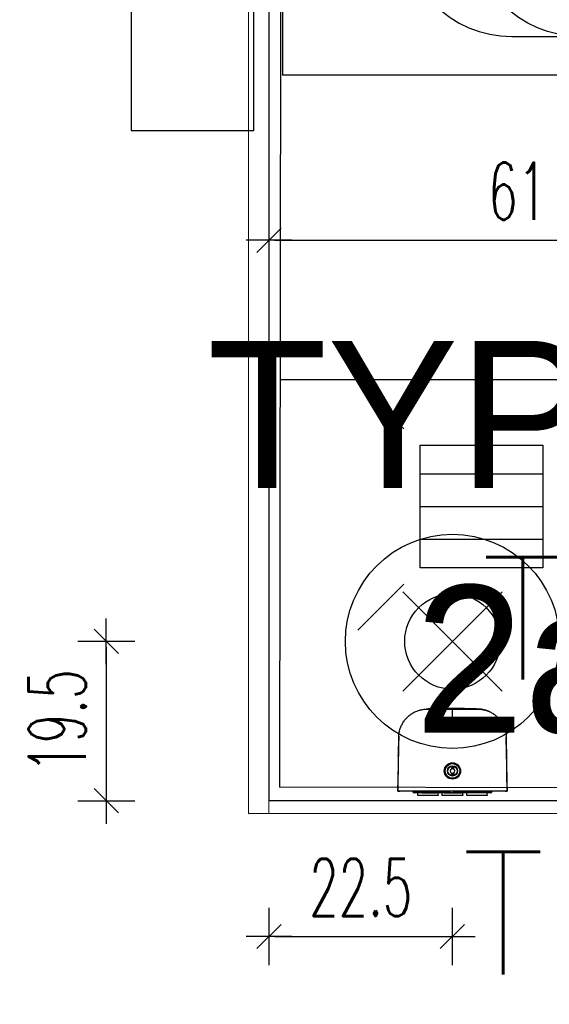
# Model space of a CAD drawing. Header units: centimetres. Extents: x -15121 to 30567, y -60641 to 0.
# Tile 87 of 256: x 4099 to 4164, y -25716 to -25596. Entities that reach past the tile are written whole.
import ezdxf
from ezdxf.enums import TextEntityAlignment as Align

# ---------------------------------------------------------------- set-up
doc = ezdxf.new("R2010")
doc.units = ezdxf.units.CM
doc.header["$LTSCALE"] = 60
for name, color, linetype in [('A-----SZ', 8, 'Continuous'), ('AIKA gniazdka łazienka', 7, 'Continuous'), ('AIKA lampy i wyłaczniki2', 150, 'Continuous'), ('AIKA lampy sanitariaty', 3, 'Continuous'), ('AIKA sanitariaty', 7, 'Continuous'), ('AIKA TYNK', 5, 'Continuous'), ('AIKA widoki wymiarowanie', 7, 'Continuous'), ('AIKA widokowe', 7, 'Continuous'), ('E_Gniazda wtyczkowe - Moc', 6, 'Continuous'), ('E_Gniazda wtyczkowe - Numer obwodu', 1, 'Continuous'), ('E_Gniazda wtyczkowe - Opis', 3, 'Continuous'), ('E_Gniazda wtyczkowe - Symbol', 3, 'Continuous'), ('E_Oświetlenie - Numer obwodu', 1, 'Continuous'), ('E_Oświetlenie - Opis', 4, 'Continuous')]:
    doc.layers.add(name, color=color, linetype=linetype)
doc.layers.add('opisy', color=1, linetype='Continuous', lineweight=15)
doc.styles.add('SIMPLEX', font='simplex', dxfattribs={"width": 0.85})
doc.styles.add('TableTextStyle', font='txt')
doc.styles.add('wymiar', font='txt.shx', dxfattribs={"width": 0.6})
doc.dimstyles.new('Dwudziestka', dxfattribs={"dimtxt": 7, "dimasz": 0.7, "dimexe": 5, "dimexo": 0, "dimgap": 2.5, "dimtad": 1, "dimtoh": 1, "dimdec": 3, "dimrnd": 0.5, "dimdsep": 46, "dimtxsty": 'wymiar', "dimblk": 'znacznik', "dimcen": 0, "dimdle": 5, "dimse1": 1, "dimse2": 1, "dimclrd": 256, "dimclre": 256, "dimclrt": 256, "dimadec": 0, "dimazin": 0, "dimtfac": 0.4, "dimtdec": 3, "dimtix": 1, "dimtofl": 0, "dimtmove": 2, "dimatfit": 3, "dimldrblk": 'znacznik', "dimfxl": 1, "dimtolj": 1, "dimarcsym": 0})

# ---------------------------------------------------------------- blocks, each defined once
blk = doc.blocks.new('*X5919')
at = {"color": 0}
for p, q in [((621.16, -2967.99), (636.16, -2967.99)), ((621.16, -2971.99), (636.16, -2971.99)), ((621.16, -2975.99), (636.16, -2975.99))]:
    blk.add_line(p, q, dxfattribs=at)
blk = doc.blocks.new('toaleta top')
at = {"layer": 'AIKA sanitariaty'}
for p, q in [((-18.25, 39.75), (-18.25, 3)), ((18.25, 39.75), (18.25, 3)), ((-13.5, 31.08), (-13.5, 39.45)), ((13.5, 31.08), (13.5, 39.45)), ((-2.22, 34.39), (2.22, 34.39)), ((-3.85, 26.52), (-3.22, 33.48)), ((3.85, 26.52), (3.22, 33.48)), ((-8, 15.44), (-8, 13.44)), ((8, 15.44), (8, 13.44)), ((-7, 14.44), (-9, 14.44)), ((7, 14.44), (9, 14.44)), ((-18.25, 3), (18.25, 3)), ((25, -0.5), (-25, -0.5)), ((-25, -0.5), (-25, -15.5)), ((25, -15.5), (25, -0.5)), ((-25, -15.5), (25, -15.5))]:
    blk.add_line(p, q, dxfattribs=at)
for centre, radius in [((0, 39.45), 13.5), ((-8, 14.44), 1), ((8, 14.44), 1)]:
    blk.add_circle(centre, radius, dxfattribs=at)
for centre, radius, start, end in [((0, 39.75), 18.25, 0, 180), ((-2.22, 33.39), 1, 90, 174.822), ((2.22, 33.39), 1, 5.178, 90), ((0, 31.08), 13.5, 180, 0)]:
    blk.add_arc(centre, radius, start, end, dxfattribs=at)
blk = doc.blocks.new('E_Gniazdo Pojedyńcze 1-faz IP 44')
at = {"layer": 'E_Gniazda wtyczkowe - Symbol'}
for p, q in [((-16, 15.96), (16, 15.96)), ((0, -0.04), (0, 15.96))]:
    blk.add_line(p, q, dxfattribs=at)
for centre, radius in [((0, 31.96), 16), ((0, 31.9), 12.8)]:
    blk.add_arc(centre, radius, 180, 0, dxfattribs=at)
at = {"layer": 'E_Gniazda wtyczkowe - Moc', "style": 'SIMPLEX'}
blk.add_attdef('moc', text='', height=15, dxfattribs=at).set_placement((46.25, 24.3), align=Align.CENTER)
at = {"layer": 'E_Gniazda wtyczkowe - Numer obwodu', "style": 'SIMPLEX'}
blk.add_attdef('obwód', text='', height=15, dxfattribs=at).set_placement((-0.01, 45.53), align=Align.CENTER)
at = {"layer": 'E_Gniazda wtyczkowe - Opis', "style": 'SIMPLEX'}
blk.add_attdef('ilość', text='', height=12, dxfattribs=at).set_placement((-0.07, 27.56), align=Align.CENTER)
blk.add_attdef('h. montażu', (4.31, 3.88), '', height=10, dxfattribs=at)
blk = doc.blocks.new('opis lamp')
at = {"layer": 'E_Oświetlenie - Numer obwodu', "style": 'SIMPLEX'}
blk.add_attdef('OBWÓD', text='', height=15, dxfattribs=at).set_placement((-9.46, -1.18), align=Align.CENTER)
at = {"layer": 'E_Oświetlenie - Opis', "style": 'SIMPLEX'}
blk.add_attdef('OPIS1', (55.72, 42.77), '', height=15, dxfattribs=at)
blk = doc.blocks.new('SL dozownik góra')
at = {"layer": 'AIKA widokowe'}
for p, q in [((-9.48, -0.03), (-9.48, 0.01)), ((-9.38, -0.03), (-9.38, 0.01)), ((-9.26, 0.01), (-9.37, 0.01)), ((-9.28, 0.21), (-8.58, 0.21)), ((-8.58, 0.11), (-9.28, 0.11)), ((-9.15, 0.11), (-9.15, -0.03)), ((-8.88, 0.45), (-8.88, 0.51)), ((-8.88, 0.51), (-6.38, 0.51)), ((-8.88, 0.45), (-8.88, 0.24)), ((-8.88, 0.21), (-8.88, 0.24)), ((-8.83, -0.03), (-8.83, 0.11)), ((-8.58, 0.21), (-8.48, 0.21)), ((-8.48, 0.11), (-8.58, 0.11)), ((-8.48, 0.21), (-8.38, 0.21)), ((-8.48, 0.11), (-8.48, 0.21)), ((-8.38, 0.11), (-8.48, 0.11)), ((-8.38, 0.21), (-6.58, 0.21)), ((-8.38, 0.11), (-6.58, 0.11)), ((-6.63, 0.11), (-6.63, -0.04)), ((-6.63, 0.11), (-6.63, 0.11)), ((-6.58, 0.21), (-6.48, 0.21)), ((-6.48, 0.11), (-6.58, 0.11)), ((-6.48, 0.21), (-6.38, 0.21)), ((-6.48, 0.21), (-6.48, 0.11)), ((-6.38, 0.11), (-6.48, 0.11)), ((-6.38, 0.51), (-6.38, 0.45)), ((-6.38, 0.45), (-6.38, 0.24)), ((-6.38, 0.24), (-6.38, 0.21)), ((-6.38, 0.21), (-5.75, 0.21)), ((-5.75, 0.11), (-6.38, 0.11)), ((-6.13, 0.11), (-6.13, 0.1)), ((-6.13, 0.11), (-6.13, 0.11)), ((-6.13, 0.1), (-5.72, 0.1)), ((-5.88, 0.45), (-5.88, 0.51)), ((-5.88, 0.51), (-3.38, 0.51)), ((-5.88, 0.45), (-5.88, 0.24)), ((-5.88, 0.21), (-5.88, 0.24)), ((-3.63, 0.21), (-5.75, 0.21)), ((-5.68, 0.08), (-5.57, -0.03)), ((-5.43, -0.03), (-5.61, 0.15)), ((-4.71, 0.11), (-5.57, 0.11)), ((-5.56, 0.1), (-4.93, 0.1)), ((-4.93, 0.1), (-4.93, 0.11)), ((-4.93, 0.11), (-4.93, 0.11)), ((-4.66, 0.16), (-4.85, -0.03)), ((-3.63, 0.11), (-4.31, 0.11)), ((-3.13, 0.1), (-4.3, 0.1)), ((-3.63, 0.21), (-3.43, 0.21)), ((-3.43, 0.11), (-3.63, 0.11)), ((-3.43, 0.21), (-3.23, 0.21)), ((-3.43, 0.11), (-3.43, 0.21)), ((-3.23, 0.11), (-3.43, 0.11)), ((-3.38, 0.51), (-3.38, 0.45)), ((-3.38, 0.45), (-3.38, 0.24)), ((-3.38, 0.24), (-3.38, 0.21)), ((-3.23, 0.21), (-2.88, 0.21)), ((-2.88, 0.11), (-3.23, 0.11)), ((-3.13, 0.11), (-3.13, 0.1)), ((-3.13, 0.11), (-3.13, 0.11)), ((-2.88, 0.45), (-2.88, 0.51)), ((-2.88, 0.51), (-0.38, 0.51)), ((-2.88, 0.45), (-2.88, 0.24)), ((-2.88, 0.21), (-2.88, 0.24)), ((-2.88, 0.21), (-2.78, 0.21)), ((-2.88, 0.11), (-2.78, 0.11)), ((-2.78, 0.21), (-2.68, 0.21)), ((-2.78, 0.21), (-2.78, 0.11)), ((-2.78, 0.11), (-2.68, 0.11)), ((-0.88, 0.21), (-2.68, 0.21)), ((-0.88, 0.11), (-2.68, 0.11)), ((-2.63, 0.11), (-2.63, -0.04)), ((-2.63, 0.11), (-2.63, 0.11)), ((-0.88, 0.21), (-0.78, 0.21)), ((-0.88, 0.11), (-0.78, 0.11)), ((-0.78, 0.21), (-0.68, 0.21)), ((-0.78, 0.11), (-0.78, 0.21)), ((-0.78, 0.11), (-0.68, 0.11)), ((-0.68, 0.21), (0.02, 0.21)), ((0.02, 0.11), (-0.68, 0.11)), ((-0.43, 0.11), (-0.43, -0.03)), ((-0.38, 0.51), (-0.38, 0.45)), ((-0.38, 0.45), (-0.38, 0.24)), ((-0.38, 0.24), (-0.38, 0.21)), ((-0.11, 0.11), (-0.11, -0.03)), ((0.11, 0.01), (0, 0.01)), ((0.12, 0.01), (0.12, -0.03)), ((0.22, 0.01), (0.22, -0.03)), ((-4.75, -2.24), (-4.75, -2.09)), ((-4.5, -2.09), (-4.75, -2.09)), ((-4.75, -2.26), (-4.75, -2.24)), ((-4.5, -2.24), (-4.5, -2.09)), ((-4.5, -2.24), (-4.5, -2.26)), ((-4.75, -2.73), (-4.75, -2.71)), ((-4.75, -2.89), (-4.75, -2.73)), ((-4.5, -2.89), (-4.75, -2.89)), ((-4.5, -2.71), (-4.5, -2.73)), ((-4.5, -2.89), (-4.5, -2.73)), ((-11.26, -4.31), (-11.26, -4.31)), ((2, -4.31), (2, -4.31)), ((-11.24, -5.15), (-11.24, -5.15)), ((1.98, -5.15), (1.98, -5.15)), ((-11.21, -6.37), (-11.21, -6.52)), ((-11.21, -6.38), (-11.21, -6.5))]:
    blk.add_line(p, q, dxfattribs=at)
for radius in [1, 0.9, 0.625, 0.575]:
    blk.add_circle((-4.63, -2.49), radius, dxfattribs=at)
for centre, radius, start, end in [((-9.28, 0.01), 0.2, 90, 180), ((-9.28, 0.01), 0.1, 90, 180), ((-9.37, 0), 0.009, 90, 180), ((-9.26, 0), 0.009, 0, 90), ((-5.75, 0.01), 0.2, 45, 90), ((-5.75, 0.01), 0.1, 45, 90), ((-4.59, 0.09), 0.1, 85.8328, 135), ((-4.63, -0.46), 0.65, 42.186, 85.8328), ((0, 0), 0.009, 90, 180), ((0.02, 0.01), 0.2, 0, 90), ((0.02, 0.01), 0.1, 0, 90), ((0.11, 0), 0.009, 0, 90), ((-4.63, -2.49), 0.275, 117.0357, 242.9643), ((-4.63, -2.49), 0.256, 60.7941, 119.2059), ((-4.63, -2.49), 0.275, 297.0357, 62.9643), ((-4.63, -2.49), 0.256, 240.7941, 299.2059), ((-11.24, -4.31), 0.02, 182.1155, 232.6601), ((1.98, -4.31), 0.02, 307.0927, 359.643), ((-11.22, -5.15), 0.02, 141.303, 181.3577), ((1.96, -5.15), 0.02, 358.8409, 39.0533), ((-7.68, -6.49), 3.52, 180.5, 180.9111), ((-1.57, -6.49), 3.52, 356.2472, 359.5), ((-1.57, -6.49), 3.52, 356.0961, 359.4538)]:
    blk.add_arc(centre, radius, start, end, dxfattribs=at)
for points, degree in [([(-11.35, -0.03), (-11.35, -0.03), (-11.27, -0.03)], 2), ([(-10.88, -0.04), (-11.01, -0.03), (-11.13, -0.03), (-11.26, -0.03)], 3), ([(-10.29, -0.03), (-7.46, -0.03), (-4.63, -0.03)], 2), ([(-4.63, -0.03), (-1.8, -0.03), (1.03, -0.03)], 2), ([(2, -0.03), (1.87, -0.03), (1.75, -0.03), (1.63, -0.04)], 3), ([(2.02, -0.03), (2.09, -0.03), (2.09, -0.03)], 2), ([(-0.02, -9.7), (0, -9.69), (0.01, -9.69), (0.03, -9.68)], 3)]:
    blk.add_open_spline(points, degree=degree, dxfattribs=at)
for points, knots in [([(-11.35, -0.03), (-11.35, -0.27), (-11.33, -0.75), (-11.32, -1.44), (-11.31, -2.07), (-11.29, -2.65), (-11.28, -3.16), (-11.27, -3.62), (-11.26, -4), (-11.26, -4.22), (-11.26, -4.31)], [0, 0, 0, 0, 0.174298, 0.335211, 0.482738, 0.616879, 0.737634, 0.845004, 0.938988, 1, 1, 1, 1]), ([(-11.27, -0.03), (-11.27, -0.03), (-11.27, -0.03), (-11.26, -0.03), (-11.26, -0.03), (-11.25, -0.03), (-11.24, -0.03), (-11.22, -0.03), (-11.22, -0.03), (-11.21, -0.03), (-11.2, -0.03), (-11.18, -0.03), (-11.17, -0.03), (-11.14, -0.03), (-11.12, -0.03), (-11.09, -0.03), (-11.07, -0.03), (-11.04, -0.03), (-11.04, -0.03), (-11.03, -0.03), (-11.01, -0.03), (-10.99, -0.03), (-10.96, -0.03), (-10.91, -0.03), (-10.86, -0.03), (-10.82, -0.03), (-10.81, -0.03), (-10.79, -0.03), (-10.78, -0.03), (-10.77, -0.03), (-10.76, -0.03), (-10.73, -0.03), (-10.7, -0.03), (-10.64, -0.03), (-10.61, -0.03), (-10.55, -0.03), (-10.52, -0.03), (-10.48, -0.03), (-10.47, -0.03), (-10.45, -0.03), (-10.43, -0.03), (-10.4, -0.03), (-10.36, -0.03), (-10.32, -0.03), (-10.29, -0.03)], [0, 0, 0, 0, 0.0625, 0.0625, 0.125, 0.125, 0.1875, 0.1875, 0.21875, 0.21875, 0.25, 0.25, 0.3125, 0.3125, 0.375, 0.375, 0.4375, 0.4375, 0.453125, 0.453125, 0.46875, 0.5, 0.5, 0.5625, 0.625, 0.625, 0.65625, 0.65625, 0.671875, 0.671875, 0.6875, 0.6875, 0.75, 0.75, 0.8125, 0.8125, 0.875, 0.875, 0.890625, 0.890625, 0.90625, 0.9375, 0.9375, 1, 1, 1, 1]), ([(-4.63, -10.06), (-5.26, -10.06), (-5.9, -10.06), (-6.69, -10.06), (-6.93, -10.06), (-7.21, -10.06), (-7.33, -10.06), (-7.41, -10.06), (-7.45, -10.06), (-7.53, -10.06), (-7.59, -10.06), (-7.65, -10.06), (-7.68, -10.06), (-7.7, -10.06), (-7.76, -10.06), (-7.8, -10.05), (-7.86, -10.05), (-7.88, -10.05), (-7.92, -10.05), (-7.94, -10.05), (-8.04, -10.04), (-8.12, -10.03), (-8.28, -10.01), (-8.35, -10), (-8.47, -9.97), (-8.51, -9.96), (-8.57, -9.95), (-8.58, -9.94), (-8.62, -9.93), (-8.64, -9.93), (-8.74, -9.9), (-8.81, -9.88), (-8.96, -9.82), (-9.03, -9.79), (-9.18, -9.73), (-9.25, -9.7), (-9.39, -9.63), (-9.46, -9.59), (-9.56, -9.53), (-9.59, -9.5), (-9.64, -9.47), (-9.66, -9.46), (-9.69, -9.44), (-9.71, -9.43), (-9.79, -9.37), (-9.85, -9.32), (-9.97, -9.22), (-10.03, -9.17), (-10.15, -9.07), (-10.2, -9.01), (-10.31, -8.9), (-10.36, -8.84), (-10.44, -8.74), (-10.46, -8.71), (-10.49, -8.67), (-10.5, -8.67), (-10.51, -8.65), (-10.53, -8.63), (-10.54, -8.6), (-10.6, -8.52), (-10.64, -8.46), (-10.73, -8.32), (-10.8, -8.19), (-10.87, -8.04), (-10.94, -7.9), (-10.97, -7.83), (-11.01, -7.72), (-11.02, -7.68), (-11.03, -7.63), (-11.04, -7.62), (-11.04, -7.6), (-11.05, -7.58), (-11.06, -7.55), (-11.09, -7.45), (-11.11, -7.38), (-11.14, -7.22), (-11.15, -7.15), (-11.18, -6.99), (-11.19, -6.91), (-11.2, -6.8), (-11.2, -6.76), (-11.2, -6.7), (-11.2, -6.68), (-11.2, -6.64), (-11.2, -6.62), (-11.2, -6.58), (-11.2, -6.56), (-11.21, -6.52), (-11.21, -6.49), (-11.21, -6.45), (-11.21, -6.41), (-11.21, -6.39), (-11.21, -6.33), (-11.21, -6.29), (-11.21, -6.21), (-11.21, -6.17), (-11.21, -5.98), (-11.21, -5.82), (-11.22, -5.04), (-11.23, -4.41), (-11.24, -3.16), (-11.25, -2.53), (-11.26, -1.28), (-11.27, -0.65), (-11.27, -0.03)], [0, 0, 0, 0, 0.125, 0.125, 0.15625, 0.171875, 0.179687, 0.179687, 0.1875, 0.1875, 0.195312, 0.199219, 0.199219, 0.203125, 0.203125, 0.210937, 0.210937, 0.214844, 0.214844, 0.21875, 0.21875, 0.234375, 0.234375, 0.25, 0.25, 0.257812, 0.257812, 0.261719, 0.261719, 0.265625, 0.265625, 0.28125, 0.28125, 0.296875, 0.296875, 0.3125, 0.3125, 0.328125, 0.328125, 0.335937, 0.335937, 0.339844, 0.339844, 0.34375, 0.34375, 0.359375, 0.359375, 0.375, 0.375, 0.390625, 0.390625, 0.40625, 0.40625, 0.414062, 0.414062, 0.416016, 0.416016, 0.417969, 0.421875, 0.421875, 0.4375, 0.4375, 0.453125, 0.46875, 0.46875, 0.484375, 0.484375, 0.492187, 0.492187, 0.494141, 0.494141, 0.496094, 0.5, 0.5, 0.515625, 0.515625, 0.53125, 0.53125, 0.546875, 0.546875, 0.554687, 0.554687, 0.558594, 0.558594, 0.5625, 0.5625, 0.566406, 0.566406, 0.570312, 0.574219, 0.574219, 0.578125, 0.578125, 0.585937, 0.585937, 0.59375, 0.59375, 0.625, 0.625, 0.75, 0.75, 0.875, 0.875, 1, 1, 1, 1]), ([(2.02, -0.03), (2.01, -0.65), (2, -1.28), (1.99, -2.53), (1.98, -3.16), (1.97, -4.41), (1.96, -5.04), (1.95, -5.82), (1.95, -5.98), (1.95, -6.17), (1.95, -6.21), (1.95, -6.29), (1.95, -6.33), (1.95, -6.39), (1.95, -6.41), (1.95, -6.45), (1.95, -6.49), (1.95, -6.52), (1.95, -6.56), (1.95, -6.58), (1.95, -6.62), (1.95, -6.64), (1.94, -6.68), (1.94, -6.7), (1.94, -6.76), (1.94, -6.8), (1.93, -6.91), (1.92, -6.99), (1.9, -7.15), (1.88, -7.22), (1.85, -7.38), (1.83, -7.45), (1.8, -7.55), (1.79, -7.58), (1.79, -7.6), (1.78, -7.62), (1.78, -7.63), (1.76, -7.68), (1.75, -7.72), (1.71, -7.83), (1.68, -7.9), (1.61, -8.04), (1.55, -8.19), (1.47, -8.32), (1.39, -8.46), (1.34, -8.52), (1.29, -8.6), (1.27, -8.63), (1.25, -8.65), (1.24, -8.67), (1.23, -8.67), (1.2, -8.71), (1.18, -8.74), (1.1, -8.84), (1.05, -8.9), (0.94, -9.01), (0.89, -9.07), (0.77, -9.17), (0.71, -9.22), (0.59, -9.32), (0.53, -9.37), (0.45, -9.43), (0.43, -9.44), (0.4, -9.46), (0.38, -9.47), (0.33, -9.5), (0.3, -9.53), (0.2, -9.59), (0.13, -9.63), (-0.01, -9.7), (-0.08, -9.73), (-0.22, -9.79), (-0.3, -9.82), (-0.45, -9.88), (-0.52, -9.9), (-0.62, -9.93), (-0.64, -9.93), (-0.67, -9.94), (-0.69, -9.95), (-0.75, -9.96), (-0.79, -9.97), (-0.91, -10), (-0.98, -10.01), (-1.14, -10.03), (-1.22, -10.04), (-1.32, -10.05), (-1.34, -10.05), (-1.38, -10.05), (-1.39, -10.05), (-1.45, -10.05), (-1.49, -10.06), (-1.55, -10.06), (-1.57, -10.06), (-1.61, -10.06), (-1.67, -10.06), (-1.73, -10.06), (-1.81, -10.06), (-1.85, -10.06), (-1.93, -10.06), (-2.05, -10.06), (-2.33, -10.06), (-2.57, -10.06), (-3.36, -10.06), (-3.99, -10.06), (-4.63, -10.06)], [0, 0, 0, 0, 0.125, 0.125, 0.25, 0.25, 0.375, 0.375, 0.40625, 0.40625, 0.414063, 0.414063, 0.421875, 0.421875, 0.425781, 0.425781, 0.429688, 0.433594, 0.433594, 0.4375, 0.4375, 0.441406, 0.441406, 0.445313, 0.445313, 0.453125, 0.453125, 0.46875, 0.46875, 0.484375, 0.484375, 0.5, 0.5, 0.503906, 0.505859, 0.505859, 0.507813, 0.507813, 0.515625, 0.515625, 0.53125, 0.53125, 0.546875, 0.5625, 0.5625, 0.578125, 0.578125, 0.582031, 0.583984, 0.583984, 0.585938, 0.585938, 0.59375, 0.59375, 0.609375, 0.609375, 0.625, 0.625, 0.640625, 0.640625, 0.65625, 0.65625, 0.660156, 0.660156, 0.664063, 0.664063, 0.671875, 0.671875, 0.6875, 0.6875, 0.703125, 0.703125, 0.71875, 0.71875, 0.734375, 0.734375, 0.738281, 0.738281, 0.742188, 0.742188, 0.75, 0.75, 0.765625, 0.765625, 0.78125, 0.78125, 0.785156, 0.785156, 0.789063, 0.789063, 0.796875, 0.796875, 0.800781, 0.800781, 0.804688, 0.8125, 0.8125, 0.820313, 0.820313, 0.828125, 0.84375, 0.875, 0.875, 1, 1, 1, 1]), ([(1.03, -0.03), (1.07, -0.03), (1.1, -0.03), (1.15, -0.03), (1.17, -0.03), (1.19, -0.03), (1.21, -0.03), (1.22, -0.03), (1.26, -0.03), (1.29, -0.03), (1.35, -0.03), (1.38, -0.03), (1.44, -0.03), (1.47, -0.03), (1.5, -0.03), (1.51, -0.03), (1.52, -0.03), (1.53, -0.03), (1.55, -0.03), (1.56, -0.03), (1.6, -0.03), (1.66, -0.03), (1.7, -0.03), (1.74, -0.03), (1.75, -0.03), (1.77, -0.03), (1.78, -0.03), (1.78, -0.03), (1.81, -0.03), (1.83, -0.03), (1.86, -0.03), (1.88, -0.03), (1.91, -0.03), (1.93, -0.03), (1.94, -0.03), (1.95, -0.03), (1.96, -0.03), (1.97, -0.03), (1.98, -0.03), (1.99, -0.03), (2, -0.03), (2.01, -0.03), (2.01, -0.03), (2.02, -0.03), (2.02, -0.03)], [0, 0, 0, 0, 0.0625, 0.0625, 0.09375, 0.109375, 0.109375, 0.125, 0.125, 0.1875, 0.1875, 0.25, 0.25, 0.3125, 0.3125, 0.328125, 0.328125, 0.34375, 0.34375, 0.375, 0.375, 0.4375, 0.5, 0.5, 0.53125, 0.546875, 0.546875, 0.5625, 0.5625, 0.625, 0.625, 0.6875, 0.6875, 0.75, 0.75, 0.78125, 0.78125, 0.8125, 0.8125, 0.875, 0.875, 0.9375, 0.9375, 1, 1, 1, 1]), ([(2, -4.31), (2, -4.28), (2, -4.08), (2.01, -3.68), (2.02, -3.07), (2.04, -2.41), (2.06, -1.67), (2.07, -0.87), (2.09, -0.32), (2.09, -0.03)], [0, 0, 0, 0, 0.017073, 0.142038, 0.282546, 0.438596, 0.610188, 0.797323, 1, 1, 1, 1]), ([(-11.25, -4.31), (-11.25, -4.31), (-11.25, -4.31), (-11.25, -4.31), (-11.25, -4.31), (-11.25, -4.31), (-11.25, -4.31), (-11.25, -4.31), (-11.25, -4.32), (-11.25, -4.32), (-11.25, -4.33), (-11.25, -4.34), (-11.25, -4.34), (-11.25, -4.35), (-11.25, -4.35), (-11.25, -4.36), (-11.25, -4.38), (-11.25, -4.39), (-11.25, -4.41), (-11.25, -4.41), (-11.24, -4.42), (-11.24, -4.42), (-11.24, -4.43), (-11.24, -4.44), (-11.24, -4.45), (-11.24, -4.47), (-11.24, -4.49), (-11.24, -4.52), (-11.24, -4.53), (-11.24, -4.53), (-11.24, -4.54), (-11.24, -4.54), (-11.24, -4.55), (-11.24, -4.56), (-11.24, -4.58), (-11.24, -4.6), (-11.24, -4.63), (-11.24, -4.65), (-11.24, -4.66), (-11.24, -4.67), (-11.24, -4.68), (-11.24, -4.68), (-11.24, -4.7), (-11.24, -4.71), (-11.24, -4.74), (-11.24, -4.75), (-11.24, -4.78), (-11.24, -4.79), (-11.24, -4.82), (-11.24, -4.82), (-11.24, -4.84), (-11.24, -4.84), (-11.24, -4.86), (-11.24, -4.89), (-11.24, -4.91), (-11.23, -4.93), (-11.23, -4.94), (-11.23, -4.95), (-11.23, -4.95), (-11.23, -4.95), (-11.23, -4.97), (-11.23, -4.99), (-11.23, -5.01), (-11.23, -5.03), (-11.23, -5.04), (-11.23, -5.05), (-11.23, -5.06), (-11.23, -5.06), (-11.23, -5.07), (-11.23, -5.07), (-11.23, -5.08), (-11.23, -5.1), (-11.23, -5.11), (-11.23, -5.12), (-11.23, -5.12), (-11.23, -5.12), (-11.23, -5.12), (-11.23, -5.13), (-11.23, -5.13), (-11.23, -5.13), (-11.23, -5.14), (-11.23, -5.14), (-11.23, -5.15), (-11.23, -5.15), (-11.23, -5.15)], [0, 0, 0, 0, 0.03125, 0.03125, 0.039062, 0.039062, 0.046875, 0.0625, 0.0625, 0.09375, 0.125, 0.125, 0.140625, 0.140625, 0.15625, 0.15625, 0.1875, 0.21875, 0.21875, 0.234375, 0.242187, 0.242187, 0.25, 0.25, 0.28125, 0.28125, 0.3125, 0.34375, 0.34375, 0.351562, 0.351562, 0.359375, 0.359375, 0.375, 0.375, 0.40625, 0.4375, 0.4375, 0.453125, 0.460937, 0.460937, 0.46875, 0.46875, 0.5, 0.5, 0.53125, 0.53125, 0.5625, 0.5625, 0.578125, 0.578125, 0.59375, 0.59375, 0.625, 0.65625, 0.65625, 0.671875, 0.671875, 0.679687, 0.679687, 0.6875, 0.71875, 0.75, 0.75, 0.78125, 0.78125, 0.789062, 0.789062, 0.796875, 0.8125, 0.8125, 0.84375, 0.875, 0.875, 0.890625, 0.890625, 0.898437, 0.898437, 0.90625, 0.90625, 0.9375, 0.96875, 0.96875, 1, 1, 1, 1]), ([(-11.24, -5.15), (-11.24, -5.15), (-11.24, -5.15), (-11.24, -5.14), (-11.24, -5.14), (-11.24, -5.14), (-11.24, -5.14), (-11.24, -5.14), (-11.24, -5.14), (-11.24, -5.13), (-11.24, -5.12), (-11.24, -5.11), (-11.24, -5.11), (-11.24, -5.1), (-11.24, -5.1), (-11.24, -5.09), (-11.24, -5.08), (-11.24, -5.06), (-11.24, -5.05), (-11.24, -5.04), (-11.24, -5.03), (-11.24, -5.03), (-11.24, -5.03), (-11.24, -5.01), (-11.24, -5), (-11.24, -4.98), (-11.24, -4.96), (-11.24, -4.94), (-11.24, -4.92), (-11.24, -4.92), (-11.24, -4.91), (-11.24, -4.91), (-11.24, -4.9), (-11.24, -4.89), (-11.24, -4.87), (-11.24, -4.85), (-11.24, -4.82), (-11.24, -4.8), (-11.24, -4.79), (-11.24, -4.78), (-11.24, -4.77), (-11.24, -4.77), (-11.24, -4.75), (-11.24, -4.74), (-11.25, -4.71), (-11.25, -4.7), (-11.25, -4.67), (-11.25, -4.66), (-11.25, -4.64), (-11.25, -4.63), (-11.25, -4.62), (-11.25, -4.61), (-11.25, -4.59), (-11.25, -4.57), (-11.25, -4.54), (-11.25, -4.52), (-11.25, -4.52), (-11.25, -4.51), (-11.25, -4.5), (-11.25, -4.5), (-11.25, -4.48), (-11.25, -4.46), (-11.25, -4.44), (-11.25, -4.42), (-11.25, -4.41), (-11.25, -4.4), (-11.25, -4.4), (-11.25, -4.39), (-11.25, -4.39), (-11.25, -4.38), (-11.25, -4.37), (-11.25, -4.36), (-11.25, -4.34), (-11.25, -4.34), (-11.25, -4.33), (-11.25, -4.33), (-11.25, -4.33), (-11.25, -4.33), (-11.25, -4.33), (-11.25, -4.32), (-11.25, -4.31), (-11.25, -4.31), (-11.25, -4.31), (-11.25, -4.31), (-11.25, -4.31)], [0, 0, 0, 0, 0.023159, 0.023159, 0.031037, 0.031037, 0.038915, 0.05467, 0.05467, 0.086181, 0.117692, 0.117692, 0.133448, 0.133448, 0.149203, 0.149203, 0.180714, 0.212225, 0.212225, 0.227981, 0.235858, 0.235858, 0.243736, 0.243736, 0.275247, 0.275247, 0.306758, 0.338269, 0.338269, 0.346147, 0.346147, 0.354025, 0.354025, 0.36978, 0.36978, 0.401291, 0.432802, 0.432802, 0.448558, 0.456435, 0.456435, 0.464313, 0.464313, 0.495824, 0.495824, 0.527335, 0.527335, 0.558846, 0.558846, 0.574602, 0.574602, 0.590357, 0.590357, 0.621868, 0.653379, 0.653379, 0.669135, 0.669135, 0.677012, 0.677012, 0.68489, 0.716401, 0.747912, 0.747912, 0.779423, 0.779423, 0.787301, 0.787301, 0.795179, 0.810934, 0.810934, 0.842445, 0.873956, 0.873956, 0.889712, 0.889712, 0.897589, 0.897589, 0.905467, 0.905467, 0.936978, 0.968489, 0.968489, 1, 1, 1, 1]), ([(1.97, -5.15), (1.97, -5.15), (1.97, -5.15), (1.97, -5.14), (1.97, -5.14), (1.97, -5.13), (1.97, -5.13), (1.97, -5.13), (1.97, -5.12), (1.97, -5.12), (1.97, -5.12), (1.97, -5.12), (1.97, -5.11), (1.97, -5.1), (1.97, -5.08), (1.97, -5.07), (1.97, -5.07), (1.97, -5.06), (1.97, -5.06), (1.97, -5.05), (1.98, -5.04), (1.98, -5.03), (1.98, -5.01), (1.98, -4.99), (1.98, -4.97), (1.98, -4.95), (1.98, -4.95), (1.98, -4.95), (1.98, -4.94), (1.98, -4.93), (1.98, -4.91), (1.98, -4.89), (1.98, -4.86), (1.98, -4.84), (1.98, -4.84), (1.98, -4.82), (1.98, -4.82), (1.98, -4.79), (1.98, -4.78), (1.98, -4.75), (1.98, -4.74), (1.98, -4.71), (1.98, -4.7), (1.98, -4.68), (1.98, -4.68), (1.98, -4.67), (1.98, -4.66), (1.98, -4.65), (1.98, -4.63), (1.98, -4.6), (1.98, -4.58), (1.98, -4.56), (1.98, -4.55), (1.98, -4.54), (1.98, -4.54), (1.98, -4.53), (1.98, -4.53), (1.98, -4.52), (1.99, -4.49), (1.99, -4.47), (1.99, -4.45), (1.99, -4.44), (1.99, -4.43), (1.99, -4.42), (1.99, -4.42), (1.99, -4.41), (1.99, -4.41), (1.99, -4.39), (1.99, -4.38), (1.99, -4.36), (1.99, -4.35), (1.99, -4.35), (1.99, -4.34), (1.99, -4.34), (1.99, -4.33), (1.99, -4.32), (1.99, -4.32), (1.99, -4.31), (1.99, -4.31), (1.99, -4.31), (1.99, -4.31), (1.99, -4.31), (1.99, -4.31), (1.99, -4.31), (1.99, -4.31)], [0, 0, 0, 0, 0.03125, 0.03125, 0.0625, 0.09375, 0.09375, 0.101563, 0.101563, 0.109375, 0.109375, 0.125, 0.125, 0.15625, 0.1875, 0.1875, 0.203125, 0.210938, 0.210938, 0.21875, 0.21875, 0.25, 0.25, 0.28125, 0.3125, 0.320313, 0.320313, 0.328125, 0.328125, 0.34375, 0.34375, 0.375, 0.40625, 0.40625, 0.421875, 0.421875, 0.4375, 0.4375, 0.46875, 0.46875, 0.5, 0.5, 0.53125, 0.53125, 0.539063, 0.539063, 0.546875, 0.5625, 0.5625, 0.59375, 0.625, 0.625, 0.640625, 0.640625, 0.648438, 0.648438, 0.65625, 0.65625, 0.6875, 0.71875, 0.71875, 0.75, 0.75, 0.757813, 0.757813, 0.765625, 0.78125, 0.78125, 0.8125, 0.84375, 0.84375, 0.859375, 0.859375, 0.875, 0.875, 0.90625, 0.9375, 0.9375, 0.953125, 0.960938, 0.960938, 0.96875, 0.96875, 1, 1, 1, 1]), ([(2, -4.31), (2, -4.31), (2, -4.31), (2, -4.31), (2, -4.31), (2, -4.32), (2, -4.33), (2, -4.33), (2, -4.33), (2, -4.33), (2, -4.33), (2, -4.34), (2, -4.34), (2, -4.36), (1.99, -4.37), (1.99, -4.38), (1.99, -4.39), (1.99, -4.39), (1.99, -4.4), (1.99, -4.4), (1.99, -4.41), (1.99, -4.42), (1.99, -4.44), (1.99, -4.46), (1.99, -4.48), (1.99, -4.5), (1.99, -4.5), (1.99, -4.51), (1.99, -4.52), (1.99, -4.52), (1.99, -4.54), (1.99, -4.57), (1.99, -4.59), (1.99, -4.61), (1.99, -4.62), (1.99, -4.63), (1.99, -4.64), (1.99, -4.66), (1.99, -4.67), (1.99, -4.7), (1.99, -4.71), (1.99, -4.74), (1.99, -4.75), (1.99, -4.77), (1.99, -4.77), (1.99, -4.78), (1.99, -4.79), (1.99, -4.8), (1.98, -4.82), (1.98, -4.85), (1.98, -4.87), (1.98, -4.89), (1.98, -4.9), (1.98, -4.91), (1.98, -4.91), (1.98, -4.92), (1.98, -4.92), (1.98, -4.94), (1.98, -4.96), (1.98, -4.98), (1.98, -5), (1.98, -5.01), (1.98, -5.03), (1.98, -5.03), (1.98, -5.03), (1.98, -5.04), (1.98, -5.05), (1.98, -5.06), (1.98, -5.08), (1.98, -5.09), (1.98, -5.1), (1.98, -5.1), (1.98, -5.11), (1.98, -5.11), (1.98, -5.12), (1.98, -5.13), (1.98, -5.14), (1.98, -5.14), (1.98, -5.14), (1.98, -5.14), (1.98, -5.14), (1.98, -5.14), (1.98, -5.15), (1.98, -5.15), (1.98, -5.15)], [0, 0, 0, 0, 0.03178, 0.03178, 0.063561, 0.095341, 0.095341, 0.103286, 0.103286, 0.111231, 0.111231, 0.127121, 0.127121, 0.158902, 0.190682, 0.190682, 0.206572, 0.214517, 0.214517, 0.222462, 0.222462, 0.254243, 0.254243, 0.286023, 0.317803, 0.325748, 0.325748, 0.333693, 0.333693, 0.349583, 0.349583, 0.381364, 0.413144, 0.413144, 0.429034, 0.429034, 0.444924, 0.444924, 0.476705, 0.476705, 0.508485, 0.508485, 0.540265, 0.540265, 0.54821, 0.54821, 0.556156, 0.572046, 0.572046, 0.603826, 0.635606, 0.635606, 0.651496, 0.651496, 0.659442, 0.659442, 0.667387, 0.667387, 0.699167, 0.730947, 0.730947, 0.762728, 0.762728, 0.770673, 0.770673, 0.778618, 0.794508, 0.794508, 0.826288, 0.858069, 0.858069, 0.873959, 0.873959, 0.889849, 0.889849, 0.921629, 0.953409, 0.953409, 0.9693, 0.977245, 0.977245, 0.98519, 0.98519, 1, 1, 1, 1]), ([(-11.24, -5.15), (-11.24, -5.15), (-11.24, -5.18), (-11.23, -5.23), (-11.23, -5.29), (-11.23, -5.35), (-11.23, -5.43), (-11.23, -5.52), (-11.23, -5.6), (-11.22, -5.68), (-11.22, -5.77), (-11.22, -5.85), (-11.22, -5.93), (-11.22, -6.01), (-11.22, -6.08), (-11.21, -6.15), (-11.21, -6.22), (-11.21, -6.28), (-11.21, -6.34), (-11.21, -6.4), (-11.21, -6.45), (-11.21, -6.5), (-11.21, -6.55), (-11.2, -6.58), (-11.2, -6.61), (-11.2, -6.62)], [0, 0, 0, 0, 0.001486, 0.007177, 0.011069, 0.015278, 0.025345, 0.038385, 0.054841, 0.074931, 0.098773, 0.130706, 0.167697, 0.209788, 0.257008, 0.309376, 0.366907, 0.429612, 0.497499, 0.570576, 0.648846, 0.732314, 0.820984, 0.914859, 1, 1, 1, 1]), ([(1.95, -6.62), (1.95, -6.62), (1.95, -6.61), (1.95, -6.6), (1.95, -6.58), (1.95, -6.56), (1.95, -6.55), (1.95, -6.53), (1.95, -6.5), (1.95, -6.48), (1.95, -6.46), (1.95, -6.43), (1.95, -6.4), (1.95, -6.37), (1.95, -6.34), (1.95, -6.31), (1.95, -6.28), (1.95, -6.24), (1.95, -6.21), (1.96, -6.18), (1.96, -6.16), (1.96, -6.14), (1.96, -6.13), (1.96, -6.11), (1.96, -6.08), (1.96, -6.02), (1.96, -5.94), (1.96, -5.83), (1.97, -5.66), (1.97, -5.43), (1.98, -5.24), (1.98, -5.15)], [0, 0, 0, 0, 0.083134, 0.174265, 0.26017, 0.340849, 0.416304, 0.486534, 0.551541, 0.611325, 0.665887, 0.71523, 0.759355, 0.798265, 0.831967, 0.860466, 0.881145, 0.897866, 0.910656, 0.919582, 0.922656, 0.924885, 0.92574, 0.92648, 0.928779, 0.933035, 0.939253, 0.947434, 0.957578, 0.977893, 1, 1, 1, 1]), ([(-4.63, -9.07), (-4.63, -9.1), (-4.63, -9.14), (-4.63, -9.2), (-4.63, -9.23), (-4.63, -9.3), (-4.63, -9.33), (-4.63, -9.37), (-4.63, -9.37), (-4.63, -9.39), (-4.63, -9.4), (-4.63, -9.42), (-4.63, -9.44), (-4.63, -9.48), (-4.63, -9.54), (-4.63, -9.59), (-4.63, -9.63), (-4.63, -9.65), (-4.63, -9.67), (-4.63, -9.68), (-4.63, -9.69), (-4.63, -9.69), (-4.63, -9.7), (-4.63, -9.72), (-4.63, -9.75), (-4.63, -9.79), (-4.63, -9.82), (-4.63, -9.86), (-4.63, -9.88), (-4.63, -9.9), (-4.63, -9.91), (-4.63, -9.91), (-4.63, -9.92), (-4.63, -9.92), (-4.63, -9.93), (-4.63, -9.94), (-4.63, -9.96), (-4.63, -9.99), (-4.63, -10.01), (-4.63, -10.02), (-4.63, -10.03), (-4.63, -10.03), (-4.63, -10.04), (-4.63, -10.04), (-4.63, -10.04), (-4.63, -10.05), (-4.63, -10.06), (-4.63, -10.06), (-4.63, -10.06)], [0, 0, 0, 0, 0.0625, 0.0625, 0.125, 0.125, 0.1875, 0.1875, 0.203125, 0.203125, 0.21875, 0.21875, 0.25, 0.25, 0.3125, 0.375, 0.375, 0.40625, 0.40625, 0.421875, 0.429687, 0.429687, 0.4375, 0.4375, 0.5, 0.5, 0.5625, 0.5625, 0.625, 0.625, 0.640625, 0.648438, 0.648438, 0.65625, 0.65625, 0.6875, 0.6875, 0.75, 0.8125, 0.8125, 0.84375, 0.84375, 0.859375, 0.859375, 0.875, 0.875, 0.9375, 1, 1, 1, 1]), ([(-9.29, -9.68), (-9.17, -9.74), (-8.93, -9.84), (-8.56, -9.96), (-8.17, -10.03), (-7.78, -10.06), (-7.38, -10.07), (-6.33, -10.1), (-5.42, -10.12), (-4.63, -10.12)], [0, 0, 0, 0, 0.083303, 0.166609, 0.249917, 0.333224, 0.416576, 0.499923, 1, 1, 1, 1]), ([(-4.63, -10.12), (-3.84, -10.12), (-2.92, -10.1), (-1.88, -10.07), (-1.6, -10.06), (-1.45, -10.05), (-1.44, -10.05)], [0, 0, 0, 0, 0.740066, 0.863413, 0.986765, 1, 1, 1, 1])]:
    blk.add_open_spline(points, degree=3, knots=knots, dxfattribs=at)
blk = doc.blocks.new('znacznik')
at = {"color": 0}
for points in [[(0, -5), (0, 5)], [(-4, 0), (4, 0)]]:
    blk.add_lwpolyline(points, dxfattribs=at)
at = {"color": 1}
blk.add_lwpolyline([(-2.12, -2.12), (2.12, 2.12)], dxfattribs=at)
blk = doc.blocks.new('*D6789')
at = {"layer": 'AIKA widoki wymiarowanie', "lineweight": -2, "transparency": 16777216}
blk.add_line((4129.97, -25622.61), (4189.45, -25622.61), dxfattribs=at)
at = {"layer": 'Defpoints', "color": 0, "transparency": 16777216}
for p in [(4190.15, -25612.2), (4129.27, -25615.83), (4190.15, -25622.61)]:
    blk.add_point(p, dxfattribs=at)
at = {"layer": 'AIKA widoki wymiarowanie', "lineweight": -2, "transparency": 16777216, "xscale": 0.7, "yscale": 0.7, "zscale": 0.7, "rotation": 180}
blk.add_blockref('znacznik', (4129.27, -25622.61), dxfattribs=at)
at = {"layer": 'AIKA widoki wymiarowanie', "lineweight": -2, "transparency": 16777216, "xscale": 0.7, "yscale": 0.7, "zscale": 0.7}
blk.add_blockref('znacznik', (4190.15, -25622.61), dxfattribs=at)
at = {"layer": 'AIKA widoki wymiarowanie', "transparency": 16777216, "insert": (4159.71, -25616.61), "char_height": 7, "attachment_point": 5, "style": 'wymiar'}
blk.add_mtext('\\A1;61', dxfattribs=at)
blk = doc.blocks.new('*D6793')
at = {"layer": 'AIKA widoki wymiarowanie', "lineweight": -2, "transparency": 16777216}
blk.add_line((4129.98, -25707.76), (4151.03, -25707.76), dxfattribs=at)
at = {"layer": 'Defpoints', "color": 0, "transparency": 16777216}
for p in [(4151.73, -25671.66), (4129.28, -25677.33), (4151.73, -25707.76)]:
    blk.add_point(p, dxfattribs=at)
at = {"layer": 'AIKA widoki wymiarowanie', "lineweight": -2, "transparency": 16777216, "xscale": 0.7, "yscale": 0.7, "zscale": 0.7, "rotation": 180}
blk.add_blockref('znacznik', (4129.28, -25707.76), dxfattribs=at)
at = {"layer": 'AIKA widoki wymiarowanie', "lineweight": -2, "transparency": 16777216, "xscale": 0.7, "yscale": 0.7, "zscale": 0.7}
blk.add_blockref('znacznik', (4151.73, -25707.76), dxfattribs=at)
at = {"layer": 'AIKA widoki wymiarowanie', "transparency": 16777216, "insert": (4140.5, -25701.76), "char_height": 7, "attachment_point": 5, "style": 'wymiar'}
blk.add_mtext('\\A1;22.5', dxfattribs=at)
blk = doc.blocks.new('*D6794')
at = {"layer": 'AIKA widoki wymiarowanie', "lineweight": -2, "transparency": 16777216}
blk.add_line((4109.37, -25672.36), (4109.37, -25690.46), dxfattribs=at)
at = {"layer": 'Defpoints', "color": 0, "transparency": 16777216}
for p in [(4151.73, -25671.66), (4109.37, -25691.16), (4141.04, -25691.16)]:
    blk.add_point(p, dxfattribs=at)
at = {"layer": 'AIKA widoki wymiarowanie', "lineweight": -2, "transparency": 16777216, "xscale": 0.7, "yscale": 0.7, "zscale": 0.7}
for p, rotation in [((4109.37, -25671.66), 90), ((4109.37, -25691.16), 270)]:
    blk.add_blockref('znacznik', p, dxfattribs=dict(at, rotation=rotation))
at = {"layer": 'AIKA widoki wymiarowanie', "transparency": 16777216, "insert": (4103.37, -25681.41), "char_height": 7, "attachment_point": 5, "rotation": 90, "style": 'wymiar'}
blk.add_mtext('\\A1;19.5', dxfattribs=at)

msp = doc.modelspace()

# ---------------------------------------------------------------- linework, layer by layer
at = {"layer": 'A-----SZ'}
msp.add_line((4126.7787, -25692.6989), (4289.2787, -25692.6649, 324.1381), dxfattribs=at)
at = {"layer": 'AIKA lampy i wyłaczniki2'}
for p, q in [((4145.6575, -25665.5913), (4157.8046, -25677.7384)), ((4157.8046, -25665.5913), (4145.6575, -25677.7384))]:
    msp.add_line(p, q, dxfattribs=at)
for radius in [13.0972, 5.8413]:
    msp.add_circle((4151.731, -25671.6649), radius, dxfattribs=at)
at = {"layer": 'AIKA TYNK'}
msp.add_line((4251.7787, -25691.1649), (4129.2787, -25691.1649), dxfattribs=at)
msp.add_lwpolyline([(4251.7787, -25533.163), (4129.274, -25533.163), (4129.274, -25691.163)], dxfattribs=at)
at = {"layer": 'AIKA widokowe', "color": 8}
for p, q in [((4250.2787, -25639.6628), (4130.6387, -25639.6628)), ((4145.7788, -25645.6649), (4140.142, -25640.0281)), ((4145.7788, -25664.6649), (4140.142, -25670.3016))]:
    msp.add_line(p, q, dxfattribs=at)
at = {"layer": 'AIKA widokowe'}
msp.add_line((4250.2787, -25689.6649), (4130.5753, -25689.5128), dxfattribs=at)
at = {"layer": 'AIKA widokowe', "color": 8}
msp.add_lwpolyline([(4253.2787, -25531.6649), (4129.2787, -25531.6649), (4129.2787, -25689.6649)], dxfattribs=at)
at = {"layer": 'AIKA widokowe'}
msp.add_lwpolyline([(4249.2787, -25534.663), (4130.7721, -25534.663), (4130.5753, -25689.5128)], dxfattribs=at)
at = {"layer": 'AIKA widokowe', "color": 8}
msp.add_lwpolyline([(4147.7788, -25662.6649), (4147.7788, -25647.6649), (4162.7788, -25647.6649), (4162.7788, -25662.6649)], close=True, dxfattribs=at)
at = {"layer": 'opisy', "color": 8}
msp.add_line((4126.7787, -25692.6989), (4126.7787, -25531.6649), dxfattribs=at)
at = {"layer": 'opisy'}
msp.add_line((4129.2787, -25692.6989), (4129.2787, -25531.6649), dxfattribs=at)

# ---------------------------------------------------------------- block references
at = {"layer": 'AIKA gniazdka łazienka'}
ref = msp.add_blockref('E_Gniazdo Pojedyńcze 1-faz IP 44', (4253.2363, -25668.8495), dxfattribs=dict(at, xscale=-1, rotation=90.0000000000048))
ref.add_attrib('h. montażu', '1,4m', dxfattribs={"layer": 'E_Gniazda wtyczkowe - Opis', "height": 15, "style": 'SIMPLEX'}).set_placement((4214.2291, -25696.3972), align=Align.RIGHT)
ref.add_attrib('obwód', 'T1/G7', dxfattribs={"layer": 'E_Gniazda wtyczkowe - Numer obwodu', "height": 15, "style": 'SIMPLEX'}).set_placement((4218.8614, -25676.3456), align=Align.RIGHT)
at = {"layer": 'AIKA lampy sanitariaty'}
ref = msp.add_blockref('opis lamp', (4162.7927, -25684.4217, 1), dxfattribs=at)
ref.add_attrib('OBWÓD', 'T1/O5', dxfattribs={"layer": 'E_Oświetlenie - Numer obwodu', "height": 15, "style": 'SIMPLEX'}).set_placement((4184.9489, -25712.3896, 1), align=Align.CENTER)
ref.add_attrib('OPIS1', 'b', (4215.7808, -25683.4738, 1), dxfattribs={"layer": 'E_Oświetlenie - Opis', "height": 15, "style": 'SIMPLEX'})
at = {"layer": 'AIKA sanitariaty', "color": 8, "rotation": 270}
msp.add_blockref('toaleta top', (4127.927, -25584.167), dxfattribs=at)
at = {"layer": 'AIKA widokowe', "color": 8}
msp.add_blockref('*X5919', (3526.6149, -22683.1745), dxfattribs=at)
at = {"layer": 'AIKA widokowe', "color": 6, "rotation": 180}
msp.add_blockref('SL dozownik góra', (4147.102, -25689.9956), dxfattribs=at)

# ---------------------------------------------------------------- texts
at = {"layer": 'AIKA lampy sanitariaty', "style": 'TableTextStyle'}
for s, p in [('TYP3', (4121.7115, -25652.9161)), ('2a,2b', (4147.1099, -25682.8191))]:
    msp.add_text(s, height=18, dxfattribs=at).set_placement(p)

# ---------------------------------------------------------------- dimensions: what is measured, and where the dimension line sits
at = {"layer": 'AIKA widoki wymiarowanie'}
for base, p1, p2, picture, middle in [((4190.1539, -25622.6052), (4129.274, -25615.8283), (4190.1539, -25612.1956), '*D6789', (4159.7139, -25616.6052)), ((4151.731, -25707.7618), (4129.2787, -25677.3318), (4151.731, -25671.6649), '*D6793', (4140.5048, -25701.7618))]:
    dim = msp.add_linear_dim(base=base, p1=p1, p2=p2, dimstyle='Dwudziestka', dxfattribs=at)
    dim.commit()
    dim.dimension.update_dxf_attribs({"geometry": picture, "text_midpoint": middle})
dim = msp.add_linear_dim(base=(4109.3661, -25691.1649), p1=(4151.731, -25671.6649), p2=(4141.0378, -25691.1649), angle=90, dimstyle='Dwudziestka', dxfattribs=at)
dim.commit()
dim.dimension.update_dxf_attribs({"geometry": '*D6794', "text_midpoint": (4103.3661, -25681.4149)})

doc.saveas('drawing.dxf')
